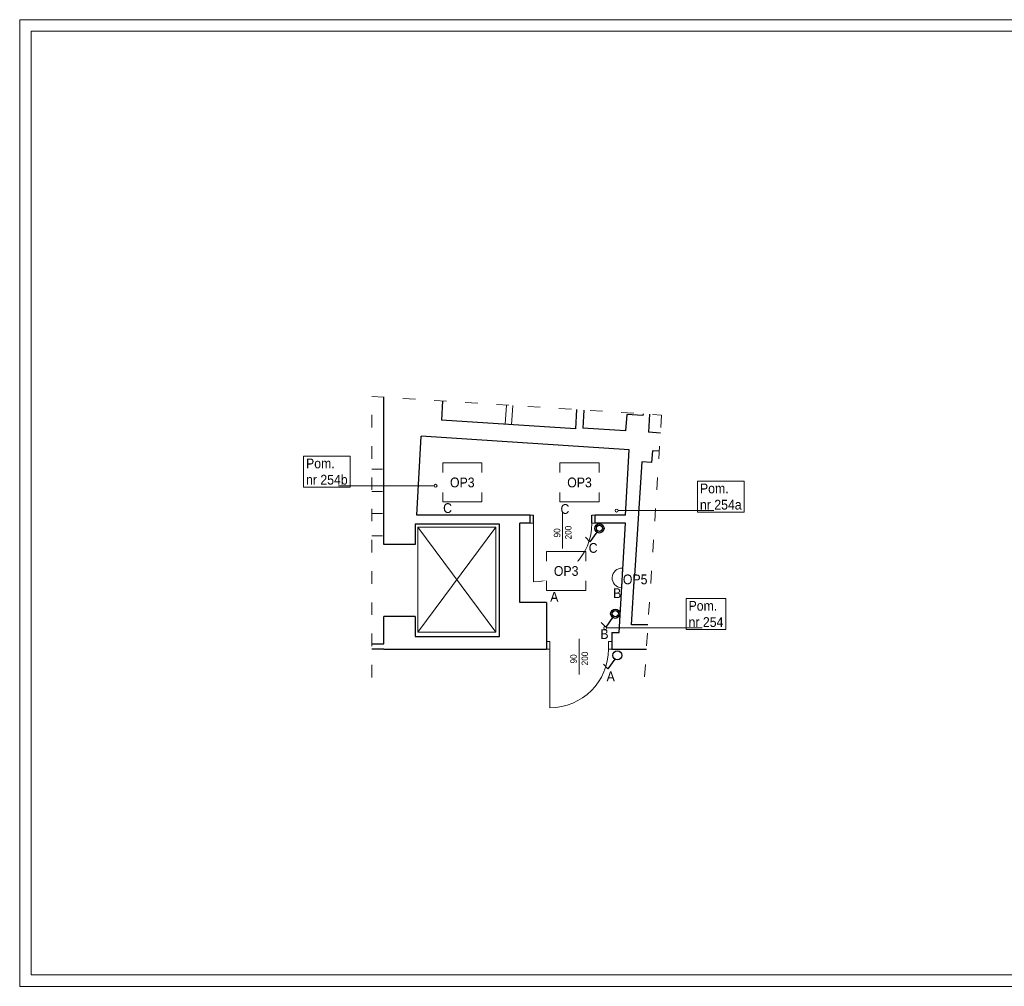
# Model space of a CAD drawing. Header units: centimetres. Extents: x 690840 to 714026, y 27673 to 40762.
# Tile 57 of 162: x 699553 to 701064, y 33277 to 34762. Entities that reach past the tile are written whole.
import ezdxf

# ---------------------------------------------------------------- set-up
doc = ezdxf.new("R2010")
doc.units = ezdxf.units.CM
doc.linetypes.add('ACAD_ISO03W100', pattern=[30, 12, -18])
doc.layers.add('Obrys powierzchni', color=50, linetype='Continuous', lineweight=9, plot=False)
doc.layers.add('Przekrojowa', color=253, linetype='Continuous', lineweight=25)
doc.layers.add('Widokowa', color=140, linetype='Continuous', lineweight=9)
for name, color, linetype, lineweight, true_color in [('S3_drzwi_nowe', 7, 'Continuous', 18, 0x00f900), ('S3_opis pomieszczeń', 7, 'Continuous', 0, 0xb5b5b5), ('S3_oświetlenie', 7, 'Continuous', 20, 0x15ff00), ('S3_łączniki', 7, 'Continuous', 20, 0xff7d05)]:
    doc.layers.add(name, color=color, linetype=linetype, lineweight=lineweight, true_color=true_color)
doc.styles.add('ARIELCE', font='arial.ttf', dxfattribs={"width": 0.9})

# ---------------------------------------------------------------- blocks, each defined once
blk = doc.blocks.new('l1b')
at = {"layer": 'S3_łączniki', "color": 1, "lineweight": -3, "ltscale": 1.6}
blk.add_lwpolyline([(698436.3, 40106.2), (698453.8, 40100.7), (698449, 40092)], dxfattribs=at)
blk.add_circle((698429.5, 40108.3), 7.06, dxfattribs=at)

msp = doc.modelspace()

# ---------------------------------------------------------------- linework, layer by layer
at = {"layer": 'Obrys powierzchni', "ltscale": 1.6}
for points in [[(699552.6, 34762.3), (701652.6, 34762.3), (701652.6, 33277.3), (699552.6, 33277.3)], [(699570.1, 34744.8), (701635.1, 34744.8), (701635.1, 33294.8), (699570.1, 33294.8)]]:
    msp.add_lwpolyline(points, close=True, dxfattribs=at)
at = {"layer": 'Przekrojowa', "color": 8, "ltscale": 1.6}
for p, q in [((700111.7, 33956.3), (700111.7, 34182.4)), ((700201.9, 34176.6), (700200, 34147)), ((700407.7, 34163.3), (700405.8, 34133.7)), ((700418.8, 34162.6), (700417, 34135)), ((700484.5, 34155.7), (700482.9, 34130.7)), ((700509.4, 34154.1), (700484.5, 34155.7)), ((700509.6, 34156.7), (700509.4, 34154.1)), ((700519.6, 34156.1), (700517.8, 34128.5)), ((700405.8, 34133.7), (700200, 34147)), ((700482.9, 34130.7), (700417, 34135)), ((700162.1, 34000.9), (700168.9, 34122.3)), ((700285.7, 34114.8), (700168.9, 34122.3)), ((700536.3, 34127.3), (700517.8, 34128.5)), ((700488.3, 34101.7), (700285.7, 34114.8)), ((700482.6, 34000.9), (700488.3, 34101.7)), ((700523.9, 34100), (700522.8, 34082.1)), ((700534.5, 34099.3), (700523.9, 34100)), ((700507.8, 34083.1), (700496.6, 33908.4)), ((700522.8, 34082.1), (700507.8, 34083.1)), ((700336.2, 34000.9), (700162.1, 34000.9)), ((700336.2, 33988.9), (700336.2, 34000.9)), ((700341.2, 33988.9), (700341.2, 34000.9)), ((700431.2, 33988.9), (700431.2, 34000.9)), ((700482.6, 34000.9), (700436.2, 34000.9)), ((700436.2, 33988.9), (700436.2, 34000.9)), ((700289.4, 33987.4), (700159.7, 33987.4)), ((700159.7, 33987.4), (700159.7, 33956.3)), ((700289.4, 33814.6), (700289.4, 33987.4)), ((700320.6, 33866.9), (700320.6, 33988.9)), ((700336.2, 33988.9), (700320.6, 33988.9)), ((700482.6, 33988.9), (700436.2, 33988.9)), ((700473.2, 33820.9), (700482.6, 33988.9)), ((700159.7, 33956.3), (700111.7, 33956.3)), ((700491.7, 33832.7), (700496.6, 33908.4)), ((700361.6, 33866.9), (700320.6, 33866.9)), ((700361.6, 33866.9), (700361.6, 33795.3)), ((700111.7, 33803.3), (700111.7, 33845.3)), ((700159.7, 33845.3), (700111.7, 33845.3)), ((700159.7, 33845.3), (700159.7, 33814.6)), ((700517.2, 33832.7), (700491.7, 33832.7)), ((700461.6, 33820.9), (700461.6, 33795.3)), ((700461.6, 33820.9), (700473.2, 33820.9)), ((700093, 33803.3), (700111.7, 33803.3)), ((700159.7, 33814.6), (700289.4, 33814.6)), ((700111.7, 33795.3), (700093, 33795.3)), ((700111.7, 33795.3), (700361.6, 33795.3)), ((700461.6, 33795.3), (700514.8, 33795.3))]:
    msp.add_line(p, q, dxfattribs=at)
at = {"layer": 'S3_drzwi_nowe', "color": 8}
for p, q in [((700386.2, 33949.9), (700386.2, 34004.9)), ((700341.2, 33988.9), (700341.2, 33898.9)), ((700411.6, 33756.3), (700411.6, 33811.3)), ((700366.6, 33795.3), (700366.6, 33705.3))]:
    msp.add_line(p, q, dxfattribs=at)
for points in [[(700341.2, 34000.9), (700336.2, 34000.9), (700336.2, 33988.9), (700341.2, 33988.9)], [(700436.2, 34000.9), (700431.2, 34000.9), (700431.2, 33988.9), (700436.2, 33988.9)], [(700366.6, 33807.3), (700361.6, 33807.3), (700361.6, 33795.3), (700366.6, 33795.3)], [(700461.6, 33807.3), (700456.6, 33807.3), (700456.6, 33795.3), (700461.6, 33795.3)]]:
    msp.add_lwpolyline(points, close=True, dxfattribs=at)
for centre in [(700341.2, 33988.9), (700366.6, 33795.3)]:
    msp.add_arc(centre, 90, 270, 0, dxfattribs=at)
at = {"layer": 'S3_opis pomieszczeń', "color": 8}
for centre in [(700191.2, 34046.4), (700469.1, 34008.1), (700451.6, 33827.8)]:
    msp.add_circle(centre, 2.22, dxfattribs=at)
at = {"layer": 'S3_oświetlenie', "lineweight": -3, "ltscale": 1.6}
msp.add_line((700477.1, 33889.9), (700478.8, 33919.9), dxfattribs=at)
at = {"layer": 'S3_oświetlenie', "ltscale": 1.6}
for points in [[(700202.1, 34021.4), (700262.1, 34021.4), (700262.1, 34081.4), (700202.1, 34081.4)], [(700382.1, 34021.4), (700442.1, 34021.4), (700442.1, 34081.4), (700382.1, 34081.4)], [(700361.6, 33885.3), (700421.6, 33885.3), (700421.6, 33945.3), (700361.6, 33945.3)]]:
    msp.add_lwpolyline(points, close=True, dxfattribs=at)
at = {"layer": 'S3_oświetlenie', "color": 1, "lineweight": -3, "ltscale": 1.6}
for centre in [(700442.7, 33980.8), (700467, 33849.7)]:
    msp.add_circle(centre, 4.75, dxfattribs=at)
at = {"layer": 'S3_oświetlenie', "ltscale": 1.6}
msp.add_arc((700477.2, 33904.7), 15, 86.7794, 266.7794, dxfattribs=at)
at = {"layer": 'Widokowa', "color": 8, "ltscale": 1.6}
for p, q in [((700299.8, 34170.3), (700297.9, 34140.7)), ((700309.8, 34169.6), (700307.9, 34140)), ((700109.7, 34071.6), (700093, 34071.6)), ((700109.7, 34037.6), (700093, 34037.6)), ((700109.7, 34003.6), (700093, 34003.6)), ((700163.9, 33982.6), (700283.5, 33821.5)), ((700163.9, 33821.5), (700283.5, 33982.6)), ((700163.9, 33982.6), (700283.5, 33982.6)), ((700163.9, 33821.5), (700163.9, 33982.6)), ((700283.5, 33982.6), (700283.5, 33821.5)), ((700109.7, 33969.6), (700093, 33969.6)), ((700283.5, 33821.5), (700163.9, 33821.5))]:
    msp.add_line(p, q, dxfattribs=at)
at = {"layer": 'Widokowa', "color": 8, "linetype": 'ACAD_ISO03W100', "ltscale": 1.6}
msp.add_lwpolyline([(700093, 33751.9), (700093, 34183.6), (700538.1, 34154.9), (700512, 33751.9)], dxfattribs=at)

# ---------------------------------------------------------------- block references
at = {"layer": 'S3_łączniki', "color": 252, "lineweight": -3, "ltscale": 1.6, "true_color": 0x939598, "rotation": 252.1982134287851}
for p in [(875782.1, 711231.5), (875806.4, 711100.4), (875809.6, 711036.5)]:
    msp.add_blockref('l1b', p, dxfattribs=at)

# ---------------------------------------------------------------- texts
at = {"layer": 'S3_drzwi_nowe', "color": 8, "char_height": 10, "attachment_point": 1, "rotation": 90.0247, "style": 'ARIELCE'}
for s, insert, width in [('{\\fArial|b0|i0|c238|p34;200}', (700389.8, 33963.9), 19.356), ('{\\fArial|b0|i0|c238|p34;90}', (700372.6, 33966.9), 18.526), ('{\\fArial|b0|i0|c238|p34;90}', (700398, 33773.3), 18.526), ('{\\fArial|b0|i0|c238|p34;200}', (700415.2, 33770.4), 19.356)]:
    msp.add_mtext(s, dxfattribs=dict(at, insert=insert, width=width))
at = {"layer": 'S3_oświetlenie', "insert": (700478.7, 33910), "char_height": 15, "width": 1448.126, "attachment_point": 1, "rotation": 359.981, "style": 'ARIELCE'}
msp.add_mtext('{\\fArial|b0|i0|c238|p34;OP5}', dxfattribs=at)
at = {"layer": 'S3_łączniki', "color": 0, "char_height": 15, "width": 1448.126, "attachment_point": 1, "rotation": 359.981, "style": 'ARIELCE'}
for s, insert in [('{\\fArial|b0|i0|c238|p34;C}', (700202.7, 34019.5)), ('{\\fArial|b0|i0|c238|p34;C}', (700382.9, 34018.1)), ('{\\fArial|b0|i0|c238|p34;C}', (700426.2, 33958.3)), ('{\\fArial|b0|i0|c238|p34;A}', (700367.1, 33883.2)), ('{\\fArial|b0|i0|c238|p34;B}', (700463.6, 33888.7)), ('{\\fArial|b0|i0|c238|p34;B}', (700444.1, 33826)), ('{\\fArial|b0|i0|c238|p34;A}', (700453.7, 33761.1))]:
    msp.add_mtext(s, dxfattribs=dict(at, insert=insert))

# ---------------------------------------------------------------- next in the draw order: texts
at = {"layer": 'S3_opis pomieszczeń', "color": 8, "char_height": 7.5, "attachment_point": 1, "style": 'ARIELCE', "bg_fill": 18}
for s, insert in [('{\\fArial|b0|i0|c238|p34;\\H2x;Pom.\\Pnr 254b}', (699992.2, 34088.1)), ('{\\fArial|b0|i0|c238|p34;\\H2x;Pom.\\Pnr 254a}', (700597, 34049.7)), ('{\\fArial|b0|i0|c238|p34;\\H2x;Pom.\\Pnr 254}', (700579.5, 33869.4))]:
    msp.add_mtext(s, dxfattribs=dict(at, insert=insert))
at = {"layer": 'S3_oświetlenie', "char_height": 15, "width": 60, "attachment_point": 5, "style": 'ARIELCE', "bg_fill": 2}
for insert in [(700412.1, 34051.3), (700391.6, 33915.3)]:
    msp.add_mtext('{\\fArial|b0|i0|c238|p34;OP3}', dxfattribs=dict(at, insert=insert))

# ---------------------------------------------------------------- next in the draw order: linework, layer by layer
at = {"layer": 'S3_opis pomieszczeń', "color": 8}
for p, q in [((700042.2, 34046.4), (700189, 34046.4)), ((700618.1, 34008.1), (700471.4, 34008.1)), ((700600.6, 33827.8), (700453.8, 33827.8))]:
    msp.add_line(p, q, dxfattribs=at)

# ---------------------------------------------------------------- next in the draw order: texts
at = {"layer": 'S3_oświetlenie', "insert": (700232.1, 34051.3), "char_height": 15, "width": 60, "attachment_point": 5, "style": 'ARIELCE', "bg_fill": 2}
msp.add_mtext('{\\fArial|b0|i0|c238|p34;OP3}', dxfattribs=at)

doc.saveas('drawing.dxf')
